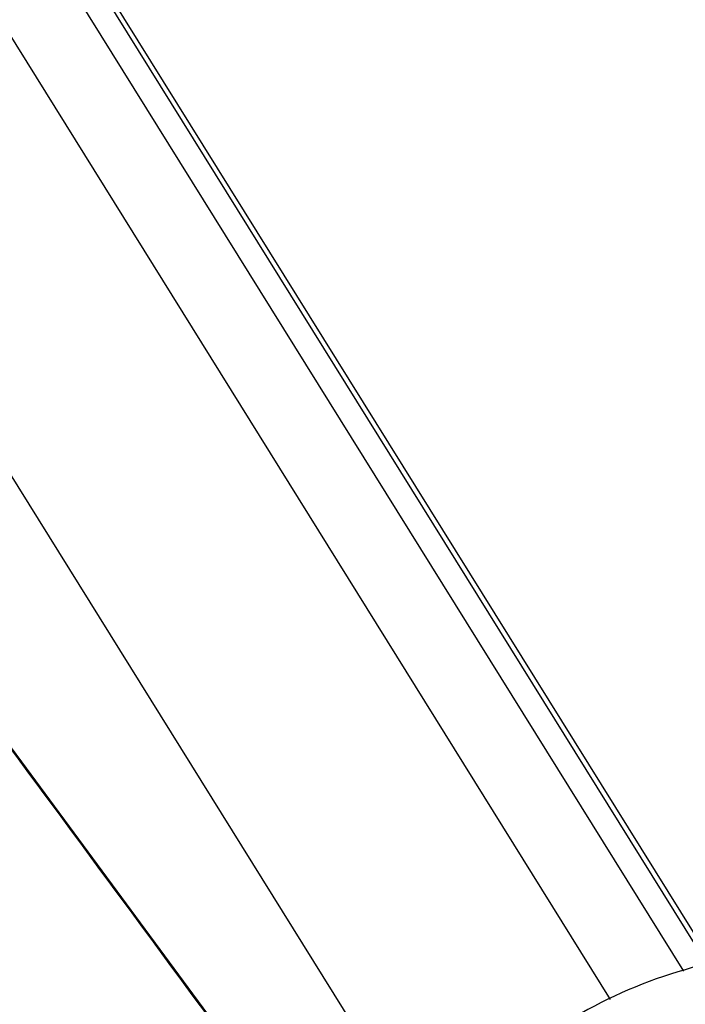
# Paper-space layout 'Sheet' of a CAD drawing. Header units: inches. Extents: x 0.2 to 10.8, y 0.2 to 8.3.
# Tile 41 of 256: x 1.3461 to 1.4369, y 2.5189 to 2.6533. Entities that reach past the tile are written whole.
import ezdxf

# ---------------------------------------------------------------- set-up
doc = ezdxf.new("R2010")
doc.units = ezdxf.units.IN
doc.header["$MEASUREMENT"] = 0
doc.layers.get('0').update_dxf_attribs({"lineweight": 5})

psp = doc.layouts.new('Sheet')

# ---------------------------------------------------------------- linework, layer by layer
at = {"color": 0, "linetype": 'ByBlock', "lineweight": -3}
for p, q in [((1.439872, 2.524388), (1.058088, 3.138)), ((1.440537, 2.524598), (1.058916, 3.137948)), ((1.436705, 2.523388), (1.054777, 3.137232)), ((1.426694, 2.519523), (1.045501, 3.132185)), ((1.318938, 2.632744), (1.408787, 2.488338)), ((1.375689, 2.512168), (1.313645, 2.596343))]:
    psp.add_line(p, q, dxfattribs=at)
psp.add_arc((-25.308696, -17.100487), 33.11651, 36.3154094, 36.496334, dxfattribs=at)
psp.add_open_spline([(1.464178, 2.526638), (1.460119, 2.526808), (1.445233, 2.526626), (1.430177, 2.522338), (1.420971, 2.516609)], degree=3, knots=[0, 0, 0, 0, 0.272566, 1, 1, 1, 1], dxfattribs=at)

doc.saveas('drawing.dxf')
